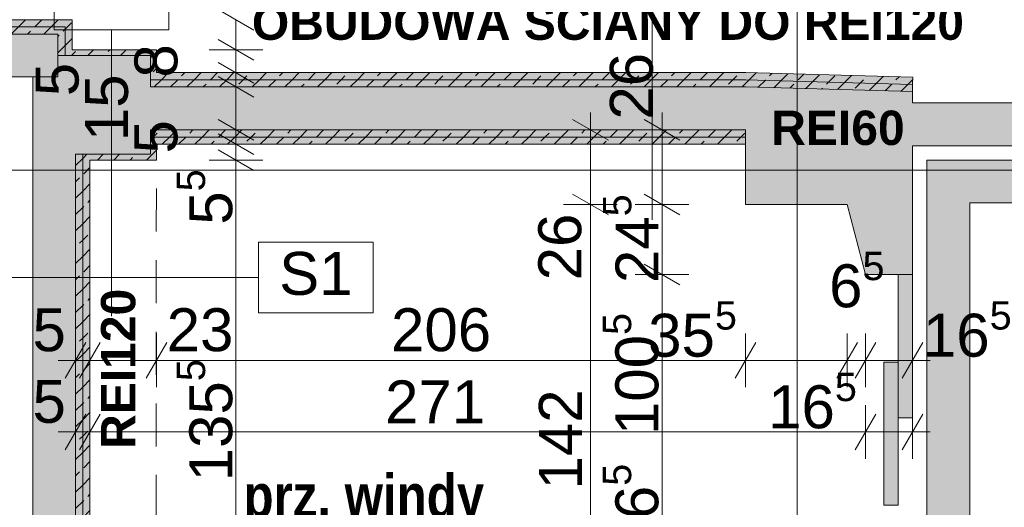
# Paper-space layout 'A-30 RZUT - PIĘTRO 0' of a CAD drawing. Header units: millimetres. Extents: x 0 to 800, y 0 to 700.
# Tile 17 of 26: x 435 to 504, y 372 to 406. Entities that reach past the tile are written whole.
import ezdxf
from ezdxf.xclip import XClip

# ---------------------------------------------------------------- set-up
doc = ezdxf.new("R2010")
doc.units = ezdxf.units.MM
doc.header["$MEASUREMENT"] = 0
doc.header["$XCLIPFRAME"] = 0
for name, pattern in [('DASHDOTX2', [1000, 500, -250, 0, -250]), ('Przer. długie kreski', [2.5, 1.5, -1]), ('PRZERYWANA_DU_A', [550, 350, -200])]:
    doc.linetypes.add(name, pattern=pattern)
for name, color, linetype, lineweight, true_color in [('A_opis ścian_Nr_pióra__19', 7, 'Continuous', 5, 0x191919), ('A_osie_Nr_pióra__16', 7, 'Continuous', 5, 0x0f0f0f), ('A_ppoż proj_Nr_pióra__10', 7, 'Continuous', 13, 0x4b4b4b), ('A_ppoż proj_Nr_pióra__8', 7, 'Continuous', 13, 0x4c4c4c), ('A_ściany proj_Nr_pióra__10', 7, 'Continuous', 13, 0x4b4b4b)]:
    doc.layers.add(name, color=color, linetype=linetype, lineweight=lineweight, true_color=true_color)
for name, color, linetype in [('A_ppoż proj', 7, 'Continuous'), ('A_winda', 7, 'Continuous'), ('A_ściany', 7, 'Continuous'), ('A_ściany proj', 7, 'Continuous')]:
    doc.layers.add(name, color=color, linetype=linetype)
for name, color, linetype, lineweight in [('A_strefy_Nr_pióra__1', 7, 'Continuous', 20), ('A_winda_Nr_pióra__1', 7, 'Continuous', 20), ('A_wymiary_Nr_pióra__1', 7, 'Continuous', 20), ('A_wymiary_Nr_pióra__2', 8, 'Continuous', 13), ('A_ściany proj_Nr_pióra__1', 7, 'Continuous', 20), ('A_ściany proj_Nr_pióra__2', 8, 'Continuous', 13), ('A_ściany_Nr_pióra__1', 7, 'Continuous', 20), ('Drzwi Archicad_Nr_pióra__1', 7, 'Continuous', 20)]:
    doc.layers.add(name, color=color, linetype=linetype, lineweight=lineweight)
doc.styles.add('STYL_AUTOMATYCZNY_1', font='arial.ttf')
doc.styles.add('STYL_AUTOMATYCZNY_3', font='arial.ttf')
doc.styles.add('STYL_AUTOMATYCZNY_5', font='arial.ttf')
doc.styles.add('STYL_AUTOMATYCZNY_6', font='ARIALN.TTF')
pattern_1 = [(45, (-3193.4131, -495.021), (-1.1404925, 1.1404925), []), (45, (-3192.2726, -495.021), (-1.1404925, 1.1404925), [0.80646, -0.40322])]

# ---------------------------------------------------------------- blocks, each defined once
blk = doc.blocks.new('Rysunek_1_1', base_point=(-3193.413, -495.021))
at = {"layer": 'A_ppoż proj', "linetype": 'Continuous', "lineweight": 0, "true_color": 0x121212}
for points in [[(353.141, 403.129), (373.151, 403.129), (373.151, 404.629), (376.631, 404.629), (377.757, 404.629), (437.55, 404.629), (437.55, 403.129), (444.03, 403.129), (444.03, 400.929), (485.59, 400.929), (497.236, 400.609), (497.263, 401.609), (485.59, 401.929), (444.43, 401.929), (444.43, 403.529), (438.55, 403.529), (438.55, 405.629), (355.641, 405.629), (355.641, 443.629), (353.141, 443.629)], [(439.01, 325.429), (443.99, 325.429), (443.99, 318.529), (439.01, 318.529), (439.01, 313.629), (376.631, 313.629), (376.631, 273.629), (379.131, 273.629), (379.131, 312.629), (440.01, 312.629), (440.01, 318.129), (444.39, 318.129), (444.39, 325.829), (440.01, 325.829), (440.01, 354.109), (445.01, 354.109), (445.01, 368.769), (439.79, 368.769), (439.79, 395.829), (444.43, 395.829), (444.43, 396.929), (485.59, 396.929), (485.59, 397.929), (444.03, 397.929), (444.03, 396.229), (438.79, 396.229), (438.79, 367.769), (444.01, 367.769), (444.01, 355.109), (439.01, 355.109)]]:
    blk.add_hatch(color=250, dxfattribs=at).paths.add_polyline_path(points)
at = {"layer": 'A_winda', "linetype": 'Continuous', "lineweight": 0, "true_color": 0xfdfdfd}
h = blk.add_hatch(color=7, dxfattribs=at)
h.paths.add_polyline_path([(498.25, 395.829), (498.25, 362.48), (536.97, 362.48), (536.97, 395.829)])
h.paths.add_polyline_path([(533.97, 392.829), (533.97, 365.48), (501.25, 365.48), (501.25, 392.829)], flags=0)
for points in [[(496.25, 377.832), (497.25, 377.832), (497.25, 387.832), (496.25, 387.832)], [(495.25, 371.713), (496.25, 371.713), (496.25, 381.713), (495.25, 381.713)]]:
    blk.add_hatch(color=7, dxfattribs=at).paths.add_polyline_path(points)
at = {"layer": 'A_ściany', "linetype": 'Continuous', "lineweight": 0, "true_color": 0x000000}
for points in [[(373.151, 401.629), (437.55, 401.629), (437.55, 404.629), (373.151, 404.629)], [(444.03, 396.229), (444.03, 403.129), (437.542, 403.129), (437.542, 401.629), (435.79, 401.629), (435.79, 396.229)], [(444.03, 397.929), (485.59, 397.929), (485.59, 400.929), (444.03, 400.929)], [(497.25, 400.609), (485.59, 400.929), (485.59, 392.722), (492.67, 392.722), (493.97, 387.832), (497.25, 387.832)], [(540.97, 399.829), (497.25, 399.829), (497.25, 396.829), (540.97, 396.829)], [(438.79, 367.769), (438.79, 396.229), (435.79, 396.229), (435.79, 367.769)]]:
    blk.add_hatch(color=18, dxfattribs=at).paths.add_polyline_path(points)
at = {"layer": 'A_ściany proj', "linetype": 'Continuous', "lineweight": 0, "true_color": 0x4b4b4b}
h = blk.add_hatch(dxfattribs=at)
h.set_pattern_fill('FP_65_0001', color=251, style=0, pattern_type=2)
h.set_pattern_definition(pattern_1)
h.paths.add_polyline_path([(438.55, 405.629), (373.151, 405.629), (373.151, 405.129), (438.05, 405.129)])
h = blk.add_hatch(dxfattribs=at)
h.set_pattern_fill('FP_65_0001', color=251, style=0, pattern_type=2)
h.set_pattern_definition(pattern_1)
h.paths.add_polyline_path([(373.151, 404.629), (437.55, 404.629), (438.05, 405.129), (373.151, 405.129)])
h = blk.add_hatch(dxfattribs=at)
h.set_pattern_fill('FP_65_0001', color=251, style=0, pattern_type=2)
h.set_pattern_definition(pattern_1)
h.paths.add_polyline_path([(437.55, 404.629), (437.55, 403.129), (438.05, 403.329), (438.05, 405.129)])
h = blk.add_hatch(dxfattribs=at)
h.set_pattern_fill('FP_65_0001', color=251, style=0, pattern_type=2)
h.set_pattern_definition(pattern_1)
h.paths.add_polyline_path([(438.55, 403.529), (438.55, 405.629), (438.05, 405.129), (438.05, 403.529)])
h = blk.add_hatch(dxfattribs=at)
h.set_pattern_fill('FP_65_0001', color=251, style=0, pattern_type=2)
h.set_pattern_definition(pattern_1)
h.paths.add_polyline_path([(437.55, 403.129), (438.05, 403.129), (438.05, 403.329)])
h = blk.add_hatch(dxfattribs=at)
h.set_pattern_fill('FP_65_0001', color=251, style=0, pattern_type=2)
h.set_pattern_definition(pattern_1)
h.paths.add_polyline_path([(438.55, 403.529), (438.05, 403.329), (438.05, 403.129), (438.55, 403.129)])
h = blk.add_hatch(dxfattribs=at)
h.set_pattern_fill('FP_65_0001', color=251, style=0, pattern_type=2)
h.set_pattern_definition(pattern_1)
h.paths.add_polyline_path([(438.05, 403.329), (438.55, 403.529), (438.05, 403.529)])
h = blk.add_hatch(dxfattribs=at)
h.set_pattern_fill('FP_65_0001', color=251, style=0, pattern_type=2)
h.set_pattern_definition(pattern_1)
h.paths.add_polyline_path([(438.55, 403.129), (444.03, 403.129), (444.43, 403.529), (438.55, 403.529)])
h = blk.add_hatch(dxfattribs=at)
h.set_pattern_fill('FP_65_0001', color=251, style=0, pattern_type=2)
h.set_pattern_definition(pattern_1)
h.paths.add_polyline_path([(444.43, 401.929), (444.43, 403.529), (444.03, 403.129), (444.03, 401.929)])
h = blk.add_hatch(dxfattribs=at)
h.set_pattern_fill('FP_65_0001', color=251, style=0, pattern_type=2)
h.set_pattern_definition(pattern_1)
h.paths.add_polyline_path([(444.03, 401.429), (444.23, 401.429), (444.43, 401.929), (444.03, 401.929)])
h = blk.add_hatch(dxfattribs=at)
h.set_pattern_fill('FP_65_0001', color=251, style=0, pattern_type=2)
h.set_pattern_definition(pattern_1)
h.paths.add_polyline_path([(444.43, 401.929), (444.23, 401.429), (444.43, 401.429)])
h = blk.add_hatch(dxfattribs=at)
h.set_pattern_fill('FP_65_0001', color=251, style=0, pattern_type=2)
h.set_pattern_definition(pattern_1)
h.paths.add_polyline_path([(444.43, 401.429), (485.59, 401.429), (485.596, 401.929), (444.43, 401.929)])
h = blk.add_hatch(dxfattribs=at)
h.set_pattern_fill('FP_65_0001', color=251, style=0, pattern_type=2)
h.set_pattern_definition(pattern_1)
h.paths.add_polyline_path([(497.263, 401.609), (485.596, 401.929), (485.59, 401.429), (497.25, 401.109)])
h = blk.add_hatch(dxfattribs=at)
h.set_pattern_fill('FP_65_0001', color=251, style=0, pattern_type=2)
h.set_pattern_definition(pattern_1)
h.paths.add_polyline_path([(444.23, 401.429), (444.03, 401.429), (444.03, 400.929)])
h = blk.add_hatch(dxfattribs=at)
h.set_pattern_fill('FP_65_0001', color=251, style=0, pattern_type=2)
h.set_pattern_definition(pattern_1)
h.paths.add_polyline_path([(444.03, 400.929), (485.583, 400.929), (485.59, 401.429), (444.23, 401.429)])
h = blk.add_hatch(dxfattribs=at)
h.set_pattern_fill('FP_65_0001', color=251, style=0, pattern_type=2)
h.set_pattern_definition(pattern_1)
h.paths.add_polyline_path([(485.583, 400.929), (497.236, 400.609), (497.25, 401.109), (485.59, 401.429)])
h = blk.add_hatch(dxfattribs=at)
h.set_pattern_fill('FP_65_0001', color=251, style=0, pattern_type=2)
h.set_pattern_definition(pattern_1)
h.paths.add_polyline_path([(444.23, 397.429), (444.03, 397.929), (444.03, 397.429)])
h = blk.add_hatch(dxfattribs=at)
h.set_pattern_fill('FP_65_0001', color=251, style=0, pattern_type=2)
h.set_pattern_definition(pattern_1)
h.paths.add_polyline_path([(485.59, 397.929), (444.03, 397.929), (444.23, 397.429), (485.59, 397.429)])
h = blk.add_hatch(dxfattribs=at)
h.set_pattern_fill('FP_65_0001', color=251, style=0, pattern_type=2)
h.set_pattern_definition(pattern_1)
h.paths.add_polyline_path([(444.03, 396.929), (444.43, 396.929), (444.23, 397.429), (444.03, 397.429)])
h = blk.add_hatch(dxfattribs=at)
h.set_pattern_fill('FP_65_0001', color=251, style=0, pattern_type=2)
h.set_pattern_definition(pattern_1)
h.paths.add_polyline_path([(444.03, 396.929), (444.03, 396.229), (444.43, 395.829), (444.43, 396.929)])
h = blk.add_hatch(dxfattribs=at)
h.set_pattern_fill('FP_65_0001', color=251, style=0, pattern_type=2)
h.set_pattern_definition(pattern_1)
h.paths.add_polyline_path([(444.23, 397.429), (444.43, 396.929), (444.43, 397.429)])
h = blk.add_hatch(dxfattribs=at)
h.set_pattern_fill('FP_65_0001', color=251, style=0, pattern_type=2)
h.set_pattern_definition(pattern_1)
h.paths.add_polyline_path([(444.43, 396.929), (485.59, 396.929), (485.59, 397.429), (444.43, 397.429)])
h = blk.add_hatch(dxfattribs=at)
h.set_pattern_fill('FP_65_0001', color=251, style=0, pattern_type=2)
h.set_pattern_definition(pattern_1)
h.paths.add_polyline_path([(438.79, 396.229), (439.29, 396.029), (439.29, 396.229)])
h = blk.add_hatch(dxfattribs=at)
h.set_pattern_fill('FP_65_0001', color=251, style=0, pattern_type=2)
h.set_pattern_definition(pattern_1)
h.paths.add_polyline_path([(438.79, 396.229), (438.79, 367.769), (439.29, 368.269), (439.29, 396.029)])
h = blk.add_hatch(dxfattribs=at)
h.set_pattern_fill('FP_65_0001', color=251, style=0, pattern_type=2)
h.set_pattern_definition(pattern_1)
h.paths.add_polyline_path([(439.29, 396.229), (439.29, 396.029), (439.79, 395.829), (439.79, 396.229)])
h = blk.add_hatch(dxfattribs=at)
h.set_pattern_fill('FP_65_0001', color=251, style=0, pattern_type=2)
h.set_pattern_definition(pattern_1)
h.paths.add_polyline_path([(439.79, 395.829), (444.43, 395.829), (444.03, 396.229), (439.79, 396.229)])
h = blk.add_hatch(dxfattribs=at)
h.set_pattern_fill('FP_65_0001', color=251, style=0, pattern_type=2)
h.set_pattern_definition(pattern_1)
h.paths.add_polyline_path([(439.79, 395.829), (439.29, 396.029), (439.29, 395.829)])
h = blk.add_hatch(dxfattribs=at)
h.set_pattern_fill('FP_65_0001', color=251, style=0, pattern_type=2)
h.set_pattern_definition(pattern_1)
h.paths.add_polyline_path([(439.29, 395.829), (439.29, 368.269), (439.79, 368.769), (439.79, 395.829)])
at = {"layer": 'A_opis ścian_Nr_pióra__19', "color": 250, "linetype": 'Continuous', "lineweight": 5, "ltscale": 2, "true_color": 0x191919}
for p, q in [((479.07, 411.66), (479.07, 391.66)), ((437.301, 409.87), (437.301, 404.92)), ((445.301, 404.92), (445.301, 409.87)), ((437.301, 404.92), (445.301, 404.92)), ((441.301, 404.92), (441.301, 384.92)), ((459.569, 390.094), (451.569, 390.094)), ((451.569, 390.094), (451.569, 385.144)), ((459.569, 385.144), (459.569, 390.094)), ((451.569, 387.619), (431.569, 387.619)), ((451.569, 385.144), (459.569, 385.144))]:
    blk.add_line(p, q, dxfattribs=at)
at = {"layer": 'A_osie_Nr_pióra__16', "color": 250, "linetype": 'DASHDOTX2', "lineweight": 5, "ltscale": 2, "true_color": 0x0f0f0f}
for p, q in [((489.181, 562.045), (489.181, 163.049)), ((544.97, 395.129), (96.572, 395.129))]:
    blk.add_line(p, q, dxfattribs=at)
at = {"layer": 'A_ppoż proj_Nr_pióra__10', "color": 251, "linetype": 'Przer. długie kreski', "lineweight": 13, "ltscale": 2, "true_color": 0x4b4b4b}
blk.add_line((444.38, 325.829), (444.43, 396.229), dxfattribs=at)
at = {"layer": 'A_winda_Nr_pióra__1', "color": 7, "linetype": 'PRZERYWANA_DU_A', "lineweight": 20, "ltscale": 2, "flags": 128}
for points in [[(498.25, 395.829), (536.97, 395.829), (536.97, 362.48), (498.25, 362.48)], [(533.97, 392.829), (533.97, 365.48), (501.25, 365.48), (501.25, 392.829)]]:
    blk.add_lwpolyline(points, close=True, dxfattribs=at)
at = {"layer": 'A_winda_Nr_pióra__1', "color": 7, "linetype": 'Continuous', "lineweight": 20, "ltscale": 2, "flags": 128}
for points in [[(496.25, 377.832), (496.25, 387.832), (497.25, 387.832), (497.25, 377.832)], [(495.25, 371.713), (495.25, 381.713), (496.25, 381.713), (496.25, 371.713)]]:
    blk.add_lwpolyline(points, close=True, dxfattribs=at)
at = {"layer": 'A_wymiary_Nr_pióra__1', "color": 7, "linetype": 'Continuous', "lineweight": 20, "ltscale": 2}
for p, q in [((451.24, 404.907), (448.74, 406.35)), ((448.74, 404.25), (451.24, 402.807)), ((448.74, 402.65), (451.24, 401.207)), ((448.74, 401.65), (451.24, 400.207)), ((448.74, 398.65), (451.24, 397.207)), ((475.999, 397.207), (473.499, 398.65)), ((480.999, 397.207), (478.499, 398.65)), ((448.74, 397.65), (451.24, 396.207)), ((448.74, 396.55), (451.24, 395.107)), ((473.499, 393.443), (475.999, 392)), ((478.499, 393.443), (480.999, 392)), ((478.499, 388.553), (480.999, 387.11)), ((439.511, 383.082), (438.068, 380.582)), ((440.511, 383.082), (439.068, 380.582)), ((445.151, 383.082), (443.708, 380.582)), ((486.311, 383.082), (484.868, 380.582)), ((493.391, 383.082), (491.948, 380.582)), ((494.691, 383.082), (493.248, 380.582)), ((496.528, 380.582), (497.971, 383.082)), ((439.511, 378.082), (438.068, 375.582)), ((440.511, 378.082), (439.068, 375.582)), ((494.691, 378.082), (493.248, 375.582)), ((496.528, 375.582), (497.971, 378.082))]:
    blk.add_line(p, q, dxfattribs=at)
at = {"layer": 'A_wymiary_Nr_pióra__2', "color": 8, "linetype": 'Continuous', "lineweight": 13, "ltscale": 2}
for p, q in [((449.99, 403.529), (449.99, 405.629)), ((451.865, 403.529), (448.115, 403.529)), ((449.99, 401.929), (449.99, 403.529)), ((451.865, 401.929), (448.115, 401.929)), ((449.99, 400.929), (449.99, 401.929)), ((451.865, 400.929), (448.115, 400.929)), ((449.99, 397.929), (449.99, 400.929)), ((474.749, 397.929), (474.749, 399.151)), ((479.749, 397.929), (479.749, 399.151)), ((451.865, 397.929), (448.115, 397.929)), ((449.99, 396.929), (449.99, 397.929)), ((476.624, 397.929), (472.874, 397.929)), ((474.749, 392.722), (474.749, 397.929)), ((481.624, 397.929), (477.874, 397.929)), ((479.749, 392.722), (479.749, 397.929)), ((451.865, 396.929), (448.115, 396.929)), ((449.99, 395.829), (449.99, 396.929)), ((451.865, 395.829), (448.115, 395.829)), ((449.99, 368.769), (449.99, 395.829)), ((476.624, 392.722), (472.874, 392.722)), ((474.749, 364.342), (474.749, 392.722)), ((481.624, 392.722), (477.874, 392.722)), ((479.749, 387.832), (479.749, 392.722)), ((481.624, 387.832), (477.874, 387.832)), ((479.749, 367.692), (479.749, 387.832)), ((438.79, 379.957), (438.79, 383.707)), ((439.79, 379.957), (439.79, 383.707)), ((444.43, 379.957), (444.43, 383.707)), ((485.59, 379.957), (485.59, 383.707)), ((492.67, 379.957), (492.67, 383.707)), ((493.97, 379.957), (493.97, 383.707)), ((497.25, 379.957), (497.25, 383.707)), ((437.567, 381.832), (438.79, 381.832)), ((438.79, 381.832), (439.79, 381.832)), ((439.79, 381.832), (444.43, 381.832)), ((444.43, 381.832), (485.59, 381.832)), ((485.59, 381.832), (492.67, 381.832)), ((492.67, 381.832), (493.97, 381.832)), ((493.97, 381.832), (497.25, 381.832)), ((497.25, 381.832), (498.472, 381.832)), ((438.79, 374.957), (438.79, 378.707)), ((439.79, 374.957), (439.79, 378.707)), ((493.97, 374.957), (493.97, 378.707)), ((497.25, 374.957), (497.25, 378.707)), ((437.567, 376.832), (438.79, 376.832)), ((438.79, 376.832), (439.79, 376.832)), ((439.79, 376.832), (493.97, 376.832)), ((493.97, 376.832), (497.25, 376.832)), ((497.25, 376.832), (498.472, 376.832))]:
    blk.add_line(p, q, dxfattribs=at)
at = {"layer": 'A_ściany proj_Nr_pióra__1', "color": 7, "linetype": 'Continuous', "lineweight": 20, "ltscale": 2, "flags": 128}
for points in [[(438.55, 405.629), (373.151, 405.629)], [(438.55, 403.529), (438.55, 405.629)], [(373.151, 404.629), (437.55, 404.629)], [(437.55, 404.629), (437.55, 403.129)], [(444.43, 403.529), (438.55, 403.529)], [(438.55, 403.129), (444.03, 403.129)], [(444.03, 403.129), (444.03, 401.929)], [(444.43, 401.929), (444.43, 403.529)], [(485.596, 401.929), (444.43, 401.929)], [(497.263, 401.609), (485.596, 401.929)], [(444.03, 400.929), (485.583, 400.929)], [(485.583, 400.929), (497.236, 400.609)], [(485.59, 397.929), (444.03, 397.929)], [(444.03, 396.929), (444.03, 396.229)], [(444.43, 395.829), (444.43, 396.929)], [(444.43, 396.929), (485.59, 396.929)], [(438.79, 396.229), (438.79, 367.769)], [(444.03, 396.229), (439.79, 396.229)], [(439.79, 395.829), (444.43, 395.829)], [(439.79, 368.769), (439.79, 395.829)]]:
    blk.add_lwpolyline(points, dxfattribs=at)
at = {"layer": 'A_ściany proj_Nr_pióra__10', "color": 251, "linetype": 'Continuous', "lineweight": 13, "ltscale": 2, "true_color": 0x4b4b4b}
for p, q in [((438.05, 405.129), (373.151, 405.129)), ((373.151, 405.129), (438.05, 405.129)), ((438.05, 403.329), (438.05, 405.129)), ((438.05, 405.129), (438.05, 403.329)), ((438.05, 403.329), (438.05, 403.129)), ((444.03, 401.429), (444.23, 401.429)), ((485.59, 401.429), (444.23, 401.429)), ((444.23, 401.429), (485.59, 401.429)), ((497.25, 401.109), (485.59, 401.429)), ((485.59, 401.429), (497.25, 401.109)), ((485.59, 397.429), (444.23, 397.429)), ((444.23, 397.429), (485.59, 397.429)), ((439.29, 396.229), (439.29, 396.029)), ((439.29, 368.269), (439.29, 396.029)), ((439.29, 396.029), (439.29, 368.269))]:
    blk.add_line(p, q, dxfattribs=at)
at = {"layer": 'A_ściany proj_Nr_pióra__2', "color": 8, "linetype": 'Continuous', "lineweight": 13, "ltscale": 2, "flags": 128}
for points in [[(437.55, 403.129), (438.05, 403.129)], [(438.05, 403.129), (438.55, 403.129)], [(444.03, 401.429), (444.03, 401.929)], [(444.03, 400.929), (444.03, 401.429)], [(497.25, 401.109), (497.236, 400.609)], [(497.263, 401.609), (497.25, 401.109)], [(444.03, 397.929), (444.03, 397.429)], [(485.59, 397.929), (485.59, 397.429)], [(444.03, 397.429), (444.03, 396.929)], [(485.59, 397.429), (485.59, 396.929)], [(438.79, 396.229), (439.29, 396.229)], [(439.29, 396.229), (439.79, 396.229)]]:
    blk.add_lwpolyline(points, dxfattribs=at)
at = {"layer": 'A_ściany_Nr_pióra__1', "color": 7, "linetype": 'Continuous', "lineweight": 20, "ltscale": 2}
blk.add_line((497.25, 387.832), (493.97, 387.832), dxfattribs=at)
at = {"layer": 'A_ściany_Nr_pióra__1', "color": 7, "linetype": 'Continuous', "lineweight": 20, "ltscale": 2, "flags": 128}
for points in [[(437.55, 404.629), (373.151, 404.629)], [(437.55, 401.629), (437.55, 404.629)], [(444.03, 403.129), (437.542, 403.129)], [(437.542, 403.129), (437.542, 401.629)], [(444.03, 400.929), (444.03, 403.129)], [(379.631, 401.629), (437.55, 401.629)], [(437.542, 401.629), (435.79, 401.629)], [(435.79, 401.629), (435.79, 396.229)], [(485.59, 400.929), (444.03, 400.929)], [(497.25, 400.609), (485.59, 400.929)], [(497.25, 399.829), (497.25, 400.609)], [(540.97, 399.829), (497.25, 399.829)], [(444.03, 396.229), (444.03, 397.929)], [(444.03, 397.929), (485.59, 397.929)], [(485.59, 397.929), (485.59, 392.722)], [(497.25, 387.832), (497.25, 396.829)], [(497.25, 396.829), (537.97, 396.829)], [(435.79, 396.229), (435.79, 367.769)], [(438.79, 367.769), (438.79, 396.229)], [(438.79, 396.229), (444.03, 396.229)], [(485.59, 392.722), (492.67, 392.722)], [(492.67, 392.722), (493.97, 387.832)]]:
    blk.add_lwpolyline(points, dxfattribs=at)
at = {"layer": 'Drzwi Archicad_Nr_pióra__1', "color": 7, "linetype": 'Continuous', "lineweight": 20, "ltscale": 2}
blk.add_line((497.25, 387.832), (493.97, 387.832), dxfattribs=at)
at = {"layer": 'A_opis ścian_Nr_pióra__19', "color": 250, "linetype": 'Continuous', "lineweight": 5, "true_color": 0x191919, "insert": (455.569, 389.409), "char_height": 3, "attachment_point": 2, "style": 'STYL_AUTOMATYCZNY_1'}
blk.add_mtext('\\A1;{\\pqc;\\fArial|b0|i0|c238|p0;\\W1.000000;S1}', dxfattribs=at)
at = {"layer": 'A_ppoż proj_Nr_pióra__8', "color": 251, "linetype": 'Continuous', "lineweight": 13, "true_color": 0x4c4c4c, "char_height": 2.4, "attachment_point": 5, "style": 'STYL_AUTOMATYCZNY_3'}
for s, insert in [('\\A1;{\\pqc;\\fArial|b1|i0|c238|p0;\\W1.000000;OBUDOWA ŚCIANY DO REI120}', (475.968, 405.405)), ('\\A1;{\\pqc;\\fArial|b1|i0|c238|p0;\\W1.000000;REI60}', (492.038, 398.06))]:
    blk.add_mtext(s, dxfattribs=dict(at, insert=insert))
at = {"layer": 'A_ppoż proj_Nr_pióra__8', "color": 251, "linetype": 'Continuous', "lineweight": 13, "true_color": 0x4c4c4c, "insert": (441.778, 381.243), "char_height": 2.4, "attachment_point": 5, "rotation": 90, "style": 'STYL_AUTOMATYCZNY_3'}
blk.add_mtext('\\A1;{\\pqc;\\fArial|b1|i0|c238|p0;\\W1.000000;REI120}', dxfattribs=at)
at = {"layer": 'A_strefy_Nr_pióra__1', "color": 7, "linetype": 'Continuous', "lineweight": 20, "insert": (450.517, 373.881), "char_height": 3, "attachment_point": 1, "style": 'STYL_AUTOMATYCZNY_6'}
blk.add_mtext('\\A1;{\\pql;\\fArial Narrow|b1|i0|c238|p0;\\W1.000000;prz. windy}', dxfattribs=at)
at = {"layer": 'A_wymiary_Nr_pióra__1', "color": 7, "linetype": 'Continuous', "lineweight": 20, "char_height": 3, "attachment_point": 7, "rotation": 90, "style": 'STYL_AUTOMATYCZNY_5'}
for s, insert, width in [('\\A1;{\\pql;\\fArial|b0|i0|c238|p0;\\W1.000000;8}', (445.94, 401.585), 2.28817), ('\\A1;{\\pql;\\fArial|b0|i0|c238|p0;\\W1.000000;26}', (479.149, 398.651), 4.57635), ('\\A1;{\\pql;\\fArial|b0|i0|c238|p0;\\W1.000000;5}', (439.04, 400.285), 2.28817), ('\\A1;{\\pql;\\fArial|b0|i0|c238|p0;\\W1.000000;15}', (442.49, 397.141), 4.57635), ('\\A1;{\\pql;\\fArial|b0|i0|c238|p0;\\W1.000000;5}', (445.94, 396.285), 2.28817), ('\\A1;{\\pql;\\fArial|b0|i0|c238|p0;\\W1.000000;26}', (474.149, 387.423), 4.57635), ('\\A1;{\\pql;\\fArial|b0|i0|c238|p0;\\W1.000000;142}', (474.149, 372.811), 6.86451)]:
    blk.add_mtext(s, dxfattribs=dict(at, insert=insert, width=width))
at = {"layer": 'A_wymiary_Nr_pióra__1', "color": 7, "linetype": 'Continuous', "lineweight": 20, "char_height": 3, "attachment_point": 7, "rotation": 90, "style": 'STYL_AUTOMATYCZNY_1'}
for s, insert in [('\\A1;{\\pql;\\fArial|b0|i0|c238|p0;\\W1.000000;5\\fArial|b0|i0|c238|p0;\\W1.000000;\\A1{\\H.66x;\\S5^  ;}}', (450.605, 391.308)), ('\\A1;{\\pql;\\fArial|b0|i0|c238|p0;\\W1.000000;24\\fArial|b0|i0|c238|p0;\\W1.000000;\\A1{\\H.66x;\\S5^  ;}}', (480.376, 387.233)), ('\\A1;{\\pql;\\fArial|b0|i0|c238|p0;\\W1.000000;100\\fArial|b0|i0|c238|p0;\\W1.000000;\\A1{\\H.66x;\\S5^  ;}}', (480.365, 376.617)), ('\\A1;{\\pql;\\fArial|b0|i0|c238|p0;\\W1.000000;135\\fArial|b0|i0|c238|p0;\\W1.000000;\\A1{\\H.66x;\\S5^  ;}}', (450.607, 373.387)), ('\\A1;{\\pql;\\fArial|b0|i0|c238|p0;\\W1.000000;16\\fArial|b0|i0|c238|p0;\\W1.000000;\\A1{\\H.66x;\\S5^  ;}}', (480.365, 368.414))]:
    blk.add_mtext(s, dxfattribs=dict(at, insert=insert))
at = {"layer": 'A_wymiary_Nr_pióra__1', "color": 7, "linetype": 'Continuous', "lineweight": 20, "char_height": 3, "attachment_point": 7, "style": 'STYL_AUTOMATYCZNY_1'}
for s, insert in [('\\A1;{\\pql;\\fArial|b0|i0|c238|p0;\\W1.000000;6\\fArial|b0|i0|c238|p0;\\W1.000000;\\A1{\\H.66x;\\S5^  ;}}', (491.42, 384.666)), ('\\A1;{\\pql;\\fArial|b0|i0|c238|p0;\\W1.000000;35\\fArial|b0|i0|c238|p0;\\W1.000000;\\A1{\\H.66x;\\S5^  ;}}', (478.781, 381.214)), ('\\A1;{\\pql;\\fArial|b0|i0|c238|p0;\\W1.000000;16\\fArial|b0|i0|c238|p0;\\W1.000000;\\A1{\\H.66x;\\S5^  ;}}', (497.972, 381.216)), ('\\A1;{\\pql;\\fArial|b0|i0|c238|p0;\\W1.000000;16\\fArial|b0|i0|c238|p0;\\W1.000000;\\A1{\\H.66x;\\S5^  ;}}', (487.161, 376.216))]:
    blk.add_mtext(s, dxfattribs=dict(at, insert=insert))
at = {"layer": 'A_wymiary_Nr_pióra__1', "color": 7, "linetype": 'Continuous', "lineweight": 20, "char_height": 3, "attachment_point": 7, "style": 'STYL_AUTOMATYCZNY_5'}
for s, insert, width in [('\\A1;{\\pql;\\fArial|b0|i0|c238|p0;\\W1.000000;5}', (435.779, 382.432), 2.28817), ('\\A1;{\\pql;\\fArial|b0|i0|c238|p0;\\W1.000000;23}', (445.152, 382.432), 4.57635), ('\\A1;{\\pql;\\fArial|b0|i0|c238|p0;\\W1.000000;206}', (460.822, 382.432), 6.86451), ('\\A1;{\\pql;\\fArial|b0|i0|c238|p0;\\W1.000000;5}', (435.779, 377.432), 2.28817), ('\\A1;{\\pql;\\fArial|b0|i0|c238|p0;\\W1.000000;271}', (460.404, 377.432), 6.86451)]:
    blk.add_mtext(s, dxfattribs=dict(at, insert=insert, width=width))

psp = doc.layouts.new('A-30 RZUT - PIĘTRO 0')

# ---------------------------------------------------------------- block references
at = {"color": 37, "linetype": 'Continuous', "lineweight": 5, "true_color": 0x656532}
ref = psp.add_blockref('Rysunek_1_1', (-3193.413, -495.021), dxfattribs=at)
XClip(ref).set_block_clipping_path([(44.069637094, 110.5468323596), (544.9695795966, 680.7487186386)])

doc.saveas('drawing.dxf')
